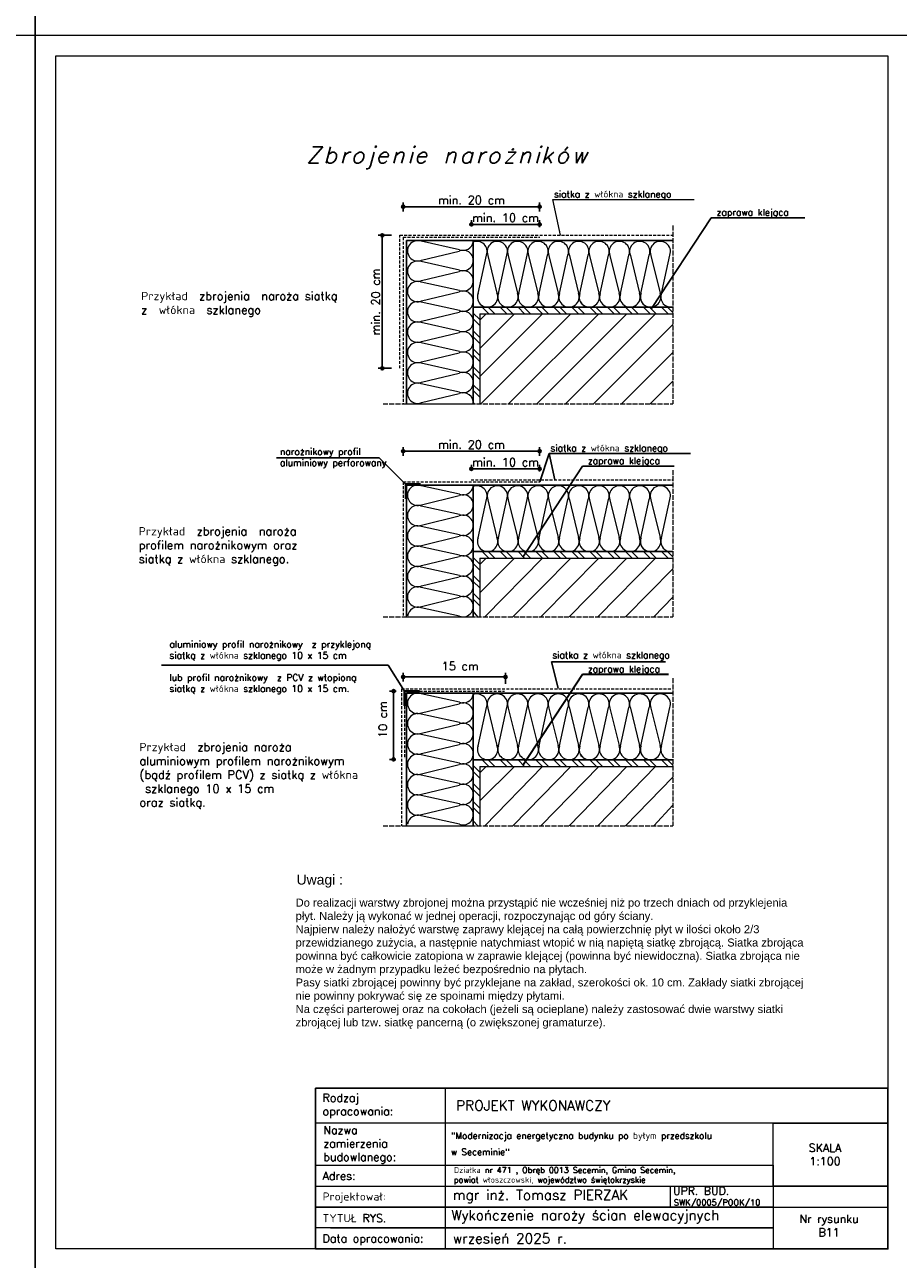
# Model space of a CAD drawing. Header units: millimetres. Extents: x 0 to 152651, y 46550 to 81081.
# Tile 103 of 109: x 146326 to 148426, y 75166 to 78136. Entities that reach past the tile are written whole.
import ezdxf

# ---------------------------------------------------------------- set-up
doc = ezdxf.new("R2010")
doc.units = ezdxf.units.MM
doc.linetypes.add('ACAD_ISO02W100', pattern=[15, 12, -3])
doc.linetypes.add('DASHEDX2', pattern=[1.5, 1, -0.5])
doc.layers.add('A-BUD-MA-MATERIALY', color=7, linetype='Continuous')
for name, color, linetype, lineweight in [('cienka', 3, 'Continuous', 18), ('linia', 100, 'Continuous', 25), ('opisy', 4, 'Continuous', 18), ('przerywa', 100, 'ACAD_ISO02W100', 5), ('przerywa drobna', 130, 'DASHEDX2', 0), ('wymiary', 252, 'Continuous', 15)]:
    doc.layers.add(name, color=color, linetype=linetype, lineweight=lineweight)
doc.styles.add('KASIA', font='romans.shx', dxfattribs={"height": 20})
doc.styles.get("Standard").update_dxf_attribs({"font": 'GOTHIC.TTF'})
doc.styles.add('style1', font='simplex.shx')
doc.styles.add('tekst', font='segoeui.ttf', dxfattribs={"height": 20})
doc.dimstyles.new('ocieplenie', dxfattribs={"dimtxt": 40, "dimasz": 15, "dimexe": 10, "dimexo": 20, "dimgap": 6, "dimtad": 1, "dimdec": 0, "dimzin": 1, "dimtxsty": 'style1', "dimblk": 'SMALL', "dimcen": 50, "dimclrd": 8, "dimclre": 8, "dimclrt": 2, "dimadec": 0, "dimazin": 0, "dimtfac": 1, "dimtdec": 0, "dimtmove": 0, "dimatfit": 3, "dimfxl": 1, "dimarcsym": 0})

# ---------------------------------------------------------------- blocks, each defined once
blk = doc.blocks.new('_Small')
at = {"color": 0, "linetype": 'ByBlock', "lineweight": -2}
blk.add_circle((0, 0), 0.25, dxfattribs=at)
blk = doc.blocks.new('*D1019')
at = {"layer": 'Defpoints', "color": 0, "transparency": 16777216}
for p in [(147228, 77629.8), (147185.8, 77309.8), (147228, 77309.8)]:
    blk.add_point(p, dxfattribs=at)
at = {"layer": 'wymiary', "color": 8, "lineweight": -2, "transparency": 16777216}
for p, q in [((147208, 77629.8), (147175.8, 77629.8)), ((147185.8, 77629.8), (147185.8, 77309.8)), ((147208, 77309.8), (147175.8, 77309.8))]:
    blk.add_line(p, q, dxfattribs=at)
at = {"layer": 'wymiary', "color": 8, "lineweight": -2, "transparency": 16777216, "xscale": 15, "yscale": 15, "zscale": 15}
for p, rotation in [((147185.8, 77629.8), 90), ((147185.8, 77309.8), 270)]:
    blk.add_blockref('_Small', p, dxfattribs=dict(at, rotation=rotation))
at = {"layer": 'wymiary', "color": 2, "transparency": 16777216, "insert": (147169.8, 77469.8), "char_height": 40, "attachment_point": 5, "rotation": 90, "style": 'style1'}
blk.add_mtext('{\\H0.5x;min. 20 cm}', dxfattribs=at)
blk = doc.blocks.new('*D1020')
at = {"layer": 'Defpoints', "color": 0, "transparency": 16777216}
for p in [(147481.9, 76567.3), (147236, 76536.2), (147481.9, 76530.7)]:
    blk.add_point(p, dxfattribs=at)
at = {"layer": 'wymiary', "color": 8, "lineweight": -2, "transparency": 16777216}
for p, q in [((147236, 76556.2), (147236, 76577.3)), ((147236, 76567.3), (147481.9, 76567.3)), ((147481.9, 76550.7), (147481.9, 76577.3))]:
    blk.add_line(p, q, dxfattribs=at)
at = {"layer": 'wymiary', "color": 8, "lineweight": -2, "transparency": 16777216, "xscale": 15, "yscale": 15, "zscale": 15, "rotation": 180}
blk.add_blockref('_Small', (147236, 76567.3), dxfattribs=at)
at = {"layer": 'wymiary', "color": 8, "lineweight": -2, "transparency": 16777216, "xscale": 15, "yscale": 15, "zscale": 15}
blk.add_blockref('_Small', (147481.9, 76567.3), dxfattribs=at)
at = {"layer": 'wymiary', "color": 2, "transparency": 16777216, "insert": (147359, 76593.3), "char_height": 40, "attachment_point": 5, "style": 'style1'}
blk.add_mtext(' {\\H0.5x;15 cm}', dxfattribs=at)
blk = doc.blocks.new('*D1021')
at = {"layer": 'Defpoints', "color": 0, "transparency": 16777216}
for p in [(147212.9, 76533), (147239.2, 76533), (147237, 76369)]:
    blk.add_point(p, dxfattribs=at)
at = {"layer": 'wymiary', "color": 8, "lineweight": -2, "transparency": 16777216}
for p, q in [((147219.2, 76533), (147202.9, 76533)), ((147212.9, 76369), (147212.9, 76533)), ((147217, 76369), (147202.9, 76369))]:
    blk.add_line(p, q, dxfattribs=at)
at = {"layer": 'wymiary', "color": 8, "lineweight": -2, "transparency": 16777216, "xscale": 15, "yscale": 15, "zscale": 15}
for p, rotation in [((147212.9, 76533), 90), ((147212.9, 76369), 270)]:
    blk.add_blockref('_Small', p, dxfattribs=dict(at, rotation=rotation))
at = {"layer": 'wymiary', "color": 2, "transparency": 16777216, "insert": (147186.9, 76451), "char_height": 40, "attachment_point": 5, "rotation": 90, "style": 'style1'}
blk.add_mtext(' {\\H0.5x;10 cm}', dxfattribs=at)
blk = doc.blocks.new('*D1022')
at = {"layer": 'Defpoints', "color": 0, "transparency": 16777216}
for p in [(147564, 77110.4), (147236, 77079.3), (147564, 77079.3)]:
    blk.add_point(p, dxfattribs=at)
at = {"layer": 'wymiary', "color": 8, "lineweight": -2, "transparency": 16777216}
for p, q in [((147236, 77099.3), (147236, 77120.4)), ((147236, 77110.4), (147564, 77110.4)), ((147564, 77099.3), (147564, 77120.4))]:
    blk.add_line(p, q, dxfattribs=at)
at = {"layer": 'wymiary', "color": 8, "lineweight": -2, "transparency": 16777216, "xscale": 15, "yscale": 15, "zscale": 15, "rotation": 180}
blk.add_blockref('_Small', (147236, 77110.4), dxfattribs=at)
at = {"layer": 'wymiary', "color": 8, "lineweight": -2, "transparency": 16777216, "xscale": 15, "yscale": 15, "zscale": 15}
blk.add_blockref('_Small', (147564, 77110.4), dxfattribs=at)
at = {"layer": 'wymiary', "color": 2, "transparency": 16777216, "insert": (147400, 77126.4), "char_height": 40, "attachment_point": 5, "style": 'style1'}
blk.add_mtext('{\\H0.5x;min. 20 cm}', dxfattribs=at)
blk = doc.blocks.new('*D1023')
at = {"layer": 'Defpoints', "color": 0, "transparency": 16777216}
for p in [(147400, 77043.8), (147564, 77067.9), (147564, 77041.6)]:
    blk.add_point(p, dxfattribs=at)
at = {"layer": 'wymiary', "color": 8, "lineweight": -2, "transparency": 16777216}
for p, q in [((147400, 77063.8), (147400, 77077.9)), ((147564, 77061.6), (147564, 77077.9)), ((147400, 77067.9), (147564, 77067.9))]:
    blk.add_line(p, q, dxfattribs=at)
at = {"layer": 'wymiary', "color": 8, "lineweight": -2, "transparency": 16777216, "xscale": 15, "yscale": 15, "zscale": 15, "rotation": 180}
blk.add_blockref('_Small', (147400, 77067.9), dxfattribs=at)
at = {"layer": 'wymiary', "color": 8, "lineweight": -2, "transparency": 16777216, "xscale": 15, "yscale": 15, "zscale": 15}
blk.add_blockref('_Small', (147564, 77067.9), dxfattribs=at)
at = {"layer": 'wymiary', "color": 2, "transparency": 16777216, "insert": (147482, 77083.9), "char_height": 40, "attachment_point": 5, "style": 'style1'}
blk.add_mtext('{\\H0.5x;min. 10 cm}', dxfattribs=at)
blk = doc.blocks.new('*D1024')
at = {"layer": 'Defpoints', "color": 0, "transparency": 16777216}
for p in [(147564, 77656), (147400, 77631.9), (147564, 77629.6)]:
    blk.add_point(p, dxfattribs=at)
at = {"layer": 'wymiary', "color": 8, "lineweight": -2, "transparency": 16777216}
for p, q in [((147400, 77651.9), (147400, 77666)), ((147564, 77649.6), (147564, 77666)), ((147400, 77656), (147564, 77656))]:
    blk.add_line(p, q, dxfattribs=at)
at = {"layer": 'wymiary', "color": 8, "lineweight": -2, "transparency": 16777216, "xscale": 15, "yscale": 15, "zscale": 15, "rotation": 180}
blk.add_blockref('_Small', (147400, 77656), dxfattribs=at)
at = {"layer": 'wymiary', "color": 8, "lineweight": -2, "transparency": 16777216, "xscale": 15, "yscale": 15, "zscale": 15}
blk.add_blockref('_Small', (147564, 77656), dxfattribs=at)
at = {"layer": 'wymiary', "color": 2, "transparency": 16777216, "insert": (147482, 77672), "char_height": 40, "attachment_point": 5, "style": 'style1'}
blk.add_mtext('{\\H0.5x;min. 10 cm}', dxfattribs=at)
blk = doc.blocks.new('*D1025')
at = {"layer": 'Defpoints', "color": 0, "transparency": 16777216}
for p in [(147564, 77698.5), (147236, 77667.4), (147564, 77667.4)]:
    blk.add_point(p, dxfattribs=at)
at = {"layer": 'wymiary', "color": 8, "lineweight": -2, "transparency": 16777216}
for p, q in [((147236, 77687.4), (147236, 77708.5)), ((147236, 77698.5), (147564, 77698.5)), ((147564, 77687.4), (147564, 77708.5))]:
    blk.add_line(p, q, dxfattribs=at)
at = {"layer": 'wymiary', "color": 8, "lineweight": -2, "transparency": 16777216, "xscale": 15, "yscale": 15, "zscale": 15, "rotation": 180}
blk.add_blockref('_Small', (147236, 77698.5), dxfattribs=at)
at = {"layer": 'wymiary', "color": 8, "lineweight": -2, "transparency": 16777216, "xscale": 15, "yscale": 15, "zscale": 15}
blk.add_blockref('_Small', (147564, 77698.5), dxfattribs=at)
at = {"layer": 'wymiary', "color": 2, "transparency": 16777216, "insert": (147400, 77714.5), "char_height": 40, "attachment_point": 5, "style": 'style1'}
blk.add_mtext('{\\H0.5x;min. 20 cm}', dxfattribs=at)

msp = doc.modelspace()

# ---------------------------------------------------------------- linework, layer by layer
at = {"layer": 'A-BUD-MA-MATERIALY', "color": 4, "lineweight": 0}
for p, q in [((147371.492, 77595.147), (147279.282, 77615.328)), ((147280.165, 77569.827), (147370.61, 77591.687)), ((147415.905, 77489.97), (147436.086, 77582.18)), ((147439.545, 77581.298), (147461.405, 77490.853)), ((147464.865, 77489.97), (147485.046, 77582.18)), ((147488.505, 77581.298), (147510.365, 77490.853)), ((147513.825, 77489.97), (147534.006, 77582.18)), ((147537.465, 77581.298), (147559.325, 77490.853)), ((147562.785, 77489.97), (147582.966, 77582.18)), ((147586.425, 77581.298), (147608.285, 77490.853)), ((147611.745, 77489.97), (147631.926, 77582.18)), ((147635.385, 77581.298), (147657.245, 77490.853)), ((147660.705, 77489.97), (147680.886, 77582.18)), ((147684.116, 77581.298), (147705.976, 77490.853)), ((147709.436, 77489.97), (147729.616, 77582.18)), ((147733.076, 77581.298), (147754.936, 77490.853)), ((147758.396, 77489.97), (147778.576, 77582.18)), ((147782.036, 77581.298), (147803.896, 77490.853)), ((147807.356, 77489.97), (147827.536, 77582.18)), ((147831.434, 77581.298), (147853.294, 77490.853)), ((147856.754, 77489.97), (147876.935, 77582.18)), ((147371.492, 77546.187), (147279.282, 77566.368)), ((147371.492, 77497.227), (147279.282, 77517.408)), ((147280.165, 77520.867), (147370.61, 77542.727)), ((147280.165, 77471.907), (147370.61, 77493.767)), ((147371.492, 77448.496), (147279.282, 77468.677)), ((147280.165, 77423.176), (147370.61, 77445.037)), ((147371.492, 77399.536), (147279.282, 77419.717)), ((147371.492, 77350.576), (147279.282, 77370.757)), ((147280.165, 77374.216), (147370.61, 77396.077)), ((147280.165, 77325.256), (147370.61, 77347.117)), ((147371.492, 77301.616), (147279.282, 77321.797)), ((147280.165, 77276.296), (147370.61, 77298.157)), ((147371.492, 77252.656), (147279.282, 77272.837)), ((147280.165, 77227.336), (147370.61, 77249.197)), ((147371.492, 77007.084), (147279.282, 77027.264)), ((147280.165, 76981.764), (147370.61, 77003.624)), ((147415.905, 76901.907), (147436.086, 76994.117)), ((147439.545, 76993.235), (147461.405, 76902.789)), ((147464.865, 76901.907), (147485.046, 76994.117)), ((147488.505, 76993.235), (147510.365, 76902.789)), ((147513.825, 76901.907), (147534.006, 76994.117)), ((147537.465, 76993.235), (147559.325, 76902.789)), ((147562.785, 76901.907), (147582.966, 76994.117)), ((147586.425, 76993.235), (147608.285, 76902.789)), ((147611.745, 76901.907), (147631.926, 76994.117)), ((147635.385, 76993.235), (147657.245, 76902.789)), ((147660.705, 76901.907), (147680.886, 76994.117)), ((147684.116, 76993.235), (147705.976, 76902.789)), ((147709.436, 76901.907), (147729.616, 76994.117)), ((147733.076, 76993.235), (147754.936, 76902.789)), ((147758.396, 76901.907), (147778.576, 76994.117)), ((147782.036, 76993.235), (147803.896, 76902.789)), ((147807.356, 76901.907), (147827.536, 76994.117)), ((147831.434, 76993.235), (147853.294, 76902.789)), ((147856.754, 76901.907), (147876.935, 76994.117)), ((147371.492, 76958.124), (147279.282, 76978.304)), ((147280.165, 76932.804), (147370.61, 76954.664)), ((147371.492, 76909.164), (147279.282, 76929.344)), ((147280.165, 76883.844), (147370.61, 76905.704)), ((147371.492, 76860.433), (147279.282, 76880.614)), ((147280.165, 76835.113), (147370.61, 76856.973)), ((147371.492, 76811.473), (147279.282, 76831.654)), ((147280.165, 76786.153), (147370.61, 76808.013)), ((147371.492, 76762.513), (147279.282, 76782.694)), ((147280.165, 76737.193), (147370.61, 76759.053)), ((147371.492, 76713.553), (147279.282, 76733.734)), ((147371.492, 76506.448), (147279.282, 76526.629)), ((147371.492, 76457.488), (147279.282, 76477.669)), ((147280.165, 76481.128), (147370.61, 76502.988)), ((147415.905, 76401.271), (147436.086, 76493.481)), ((147439.545, 76492.599), (147461.405, 76402.154)), ((147464.865, 76401.271), (147485.046, 76493.481)), ((147488.505, 76492.599), (147510.365, 76402.154)), ((147513.825, 76401.271), (147534.006, 76493.481)), ((147537.465, 76492.599), (147559.325, 76402.154)), ((147562.785, 76401.271), (147582.966, 76493.481)), ((147586.425, 76492.599), (147608.285, 76402.154)), ((147611.745, 76401.271), (147631.926, 76493.481)), ((147635.385, 76492.599), (147657.245, 76402.154)), ((147660.705, 76401.271), (147680.886, 76493.481)), ((147684.116, 76492.599), (147705.976, 76402.154)), ((147709.436, 76401.271), (147729.616, 76493.481)), ((147733.076, 76492.599), (147754.936, 76402.154)), ((147758.396, 76401.271), (147778.576, 76493.481)), ((147782.036, 76492.599), (147803.896, 76402.154)), ((147807.356, 76401.271), (147827.536, 76493.481)), ((147831.434, 76492.599), (147853.294, 76402.154)), ((147856.754, 76401.271), (147876.935, 76493.481)), ((147280.165, 76432.168), (147370.61, 76454.028)), ((147371.492, 76408.528), (147279.282, 76428.709)), ((147280.165, 76383.208), (147370.61, 76405.068)), ((147371.492, 76359.797), (147279.282, 76379.978)), ((147371.492, 76310.837), (147279.282, 76331.018)), ((147280.165, 76334.478), (147370.61, 76356.338)), ((147280.165, 76285.518), (147370.61, 76307.378)), ((147371.492, 76261.877), (147279.282, 76282.058)), ((147280.165, 76236.558), (147370.61, 76258.418)), ((147371.492, 76212.917), (147279.282, 76233.098))]:
    msp.add_line(p, q, dxfattribs=at)
for centre, start, end in [((147270.697, 77592.402), 69.470237, 292.752216), ((147380.077, 77618.072), 249.470237, 348.202892), ((147413.16, 77590.765), 339.470237, 111.872908), ((147462.12, 77590.765), 339.470237, 202.752216), ((147511.08, 77590.765), 339.470237, 202.752216), ((147560.04, 77590.765), 339.470237, 202.752216), ((147609, 77590.765), 339.470237, 202.752216), ((147657.96, 77590.765), 339.470237, 202.752216), ((147706.691, 77590.765), 339.470237, 202.752216), ((147755.651, 77590.765), 339.470237, 202.752216), ((147804.611, 77590.765), 339.470237, 202.752216), ((147854.009, 77590.765), 339.470237, 202.752216), ((147380.077, 77569.112), 249.470237, 112.752216), ((147270.697, 77543.442), 69.470237, 292.752216), ((147270.697, 77494.482), 69.470237, 292.752216), ((147380.077, 77520.152), 249.470237, 112.752216), ((147380.077, 77471.192), 249.470237, 112.752216), ((147438.83, 77481.385), 159.470237, 22.752216), ((147487.79, 77481.385), 159.470237, 22.752216), ((147536.75, 77481.385), 159.470237, 22.752216), ((147585.71, 77481.385), 159.470237, 22.752216), ((147634.67, 77481.385), 159.470237, 22.752216), ((147683.401, 77481.385), 159.470237, 22.752216), ((147683.63, 77481.385), 159.470237, 258.202892), ((147732.361, 77481.385), 159.470237, 22.752216), ((147781.321, 77481.385), 159.470237, 22.752216), ((147830.281, 77481.385), 159.470237, 258.202892), ((147830.719, 77481.385), 159.470237, 22.752216), ((147879.679, 77481.385), 159.470237, 258.202892), ((147270.697, 77445.752), 69.470237, 292.752216), ((147380.077, 77471.422), 249.470237, 348.202892), ((147380.077, 77422.462), 249.470237, 112.752216), ((147270.697, 77396.792), 69.470237, 292.752216), ((147270.697, 77347.832), 69.470237, 292.752216), ((147380.077, 77373.502), 249.470237, 112.752216), ((147380.077, 77324.542), 249.470237, 112.752216), ((147270.697, 77298.872), 69.470237, 292.752216), ((147380.077, 77275.582), 249.470237, 112.752216), ((147270.697, 77249.912), 69.470237, 292.752216), ((147380.077, 77226.622), 354.531448, 112.752216), ((147270.697, 77004.339), 69.470237, 292.752216), ((147380.077, 77030.009), 249.470237, 348.202892), ((147413.16, 77002.702), 339.470237, 111.872908), ((147462.12, 77002.702), 339.470237, 202.752216), ((147511.08, 77002.702), 339.470237, 202.752216), ((147560.04, 77002.702), 339.470237, 202.752216), ((147609, 77002.702), 339.470237, 202.752216), ((147657.96, 77002.702), 339.470237, 202.752216), ((147706.691, 77002.702), 339.470237, 202.752216), ((147755.651, 77002.702), 339.470237, 202.752216), ((147804.611, 77002.702), 339.470237, 202.752216), ((147854.009, 77002.702), 339.470237, 202.752216), ((147380.077, 76981.049), 249.470237, 112.752216), ((147270.697, 76955.379), 69.470237, 292.752216), ((147380.077, 76932.089), 249.470237, 112.752216), ((147270.697, 76906.419), 69.470237, 292.752216), ((147380.077, 76883.129), 249.470237, 112.752216), ((147438.83, 76893.322), 159.470237, 22.752216), ((147487.79, 76893.322), 159.470237, 22.752216), ((147536.75, 76893.322), 159.470237, 22.752216), ((147585.71, 76893.322), 159.470237, 22.752216), ((147634.67, 76893.322), 159.470237, 22.752216), ((147683.401, 76893.322), 159.470237, 22.752216), ((147683.63, 76893.322), 159.470237, 258.202892), ((147732.361, 76893.322), 159.470237, 22.752216), ((147781.321, 76893.322), 159.470237, 22.752216), ((147830.281, 76893.322), 159.470237, 258.202892), ((147830.719, 76893.322), 159.470237, 22.752216), ((147879.679, 76893.322), 159.470237, 258.202892), ((147270.697, 76857.688), 69.470237, 292.752216), ((147380.077, 76883.358), 249.470237, 348.202892), ((147380.077, 76834.398), 249.470237, 112.752216), ((147270.697, 76808.728), 69.470237, 292.752216), ((147380.077, 76785.438), 249.470237, 112.752216), ((147270.697, 76759.768), 69.470237, 292.752216), ((147380.077, 76736.478), 249.470237, 112.752216), ((147270.697, 76710.808), 69.470237, 173.033731), ((147270.697, 76503.703), 69.470237, 292.752216), ((147380.077, 76529.373), 249.470237, 348.202892), ((147413.16, 76502.066), 339.470237, 111.872908), ((147462.12, 76502.066), 339.470237, 202.752216), ((147511.08, 76502.066), 339.470237, 202.752216), ((147560.04, 76502.066), 339.470237, 202.752216), ((147609, 76502.066), 339.470237, 202.752216), ((147657.96, 76502.066), 339.470237, 202.752216), ((147706.691, 76502.066), 339.470237, 202.752216), ((147755.651, 76502.066), 339.470237, 202.752216), ((147804.611, 76502.066), 339.470237, 202.752216), ((147854.009, 76502.066), 339.470237, 202.752216), ((147270.697, 76454.743), 69.470237, 292.752216), ((147380.077, 76480.413), 249.470237, 112.752216), ((147380.077, 76431.453), 249.470237, 112.752216), ((147270.697, 76405.783), 69.470237, 292.752216), ((147380.077, 76382.493), 249.470237, 112.752216), ((147438.83, 76392.686), 159.470237, 22.752216), ((147487.79, 76392.686), 159.470237, 22.752216), ((147536.75, 76392.686), 159.470237, 22.752216), ((147585.71, 76392.686), 159.470237, 22.752216), ((147634.67, 76392.686), 159.470237, 22.752216), ((147683.401, 76392.686), 159.470237, 22.752216), ((147683.63, 76392.686), 159.470237, 258.202892), ((147732.361, 76392.686), 159.470237, 22.752216), ((147781.321, 76392.686), 159.470237, 22.752216), ((147830.281, 76392.686), 159.470237, 258.202892), ((147830.719, 76392.686), 159.470237, 22.752216), ((147879.679, 76392.686), 159.470237, 258.202892), ((147270.697, 76357.053), 69.470237, 292.752216), ((147380.077, 76382.723), 249.470237, 348.202892), ((147270.697, 76308.093), 69.470237, 292.752216), ((147380.077, 76333.763), 249.470237, 112.752216), ((147380.077, 76284.803), 249.470237, 112.752216), ((147270.697, 76259.133), 69.470237, 292.752216), ((147380.077, 76235.843), 249.470237, 112.752216), ((147270.697, 76210.173), 69.470237, 173.033731)]:
    msp.add_arc(centre, 24.48, start, end, dxfattribs=at)
at = {"layer": 'cienka'}
for p, q in [((146351.116, 81081.419), (146351.116, 78111.419)), ((146351.116, 78111.419), (146351.116, 81081.419)), ((146351.116, 78111.419), (146351.116, 81081.419)), ((144251.116, 78111.419), (146351.116, 78111.419)), ((144251.116, 78111.419), (146351.116, 78111.419)), ((146351.116, 78111.419), (146351.116, 75141.419)), ((146351.116, 75141.419), (146351.116, 78111.419)), ((146351.116, 78111.419), (148451.116, 78111.419)), ((146351.116, 78111.419), (148451.116, 78111.419)), ((146351.116, 75141.419), (146351.116, 78111.419)), ((146401.116, 75191.419), (146401.116, 78061.419)), ((146401.116, 78061.419), (148401.116, 78061.419)), ((146401.116, 75191.419), (146401.116, 78061.419)), ((148401.116, 78061.419), (148401.116, 75191.419)), ((147878.095, 75343.166), (147878.095, 75292.817)), ((148089.116, 75292.185), (148401.116, 75292.185)), ((148401.116, 75191.419), (146401.116, 75191.419))]:
    msp.add_line(p, q, dxfattribs=at)
at = {"layer": 'linia'}
for p, q in [((147244.04, 77616.882), (147244.04, 77224.289)), ((147244.04, 77616.882), (147404.04, 77616.882)), ((147404.04, 77616.882), (147404.04, 77456.882)), ((147404.04, 77616.882), (147404.04, 77224.289)), ((147404.04, 77616.882), (147884.04, 77616.882)), ((147404.04, 77456.882), (147884.04, 77456.882)), ((147244.04, 77028.819), (147404.04, 77028.819)), ((147244.04, 77028.819), (147244.04, 76711.645)), ((147404.04, 77028.819), (147404.04, 76711.645)), ((147404.04, 77028.819), (147884.04, 77028.819)), ((147404.04, 77028.819), (147404.04, 76868.819)), ((147404.04, 76868.819), (147884.04, 76868.819)), ((147244.04, 76528.183), (147404.04, 76528.183)), ((147244.04, 76528.183), (147244.04, 76209.363)), ((147404.04, 76528.183), (147404.04, 76209.363)), ((147404.04, 76528.183), (147884.04, 76528.183)), ((147404.04, 76528.183), (147404.04, 76368.183)), ((147404.04, 76368.183), (147884.04, 76368.183))]:
    msp.add_line(p, q, dxfattribs=at)
at = {"layer": 'linia', "color": 4, "lineweight": 0}
for p, q in [((147420.04, 77426.844), (147404.04, 77442.844)), ((147420.04, 77412.476), (147404.04, 77428.476)), ((147441.734, 77440.882), (147425.734, 77456.882)), ((147456.103, 77440.882), (147440.103, 77456.882)), ((147484.839, 77440.882), (147468.839, 77456.882)), ((147499.208, 77440.882), (147483.208, 77456.882)), ((147527.945, 77440.882), (147511.945, 77456.882)), ((147542.313, 77440.882), (147526.313, 77456.882)), ((147571.05, 77440.882), (147555.05, 77456.882)), ((147585.418, 77440.882), (147569.418, 77456.882)), ((147614.155, 77440.882), (147598.155, 77456.882)), ((147628.523, 77440.882), (147612.523, 77456.882)), ((147657.26, 77440.882), (147641.26, 77456.882)), ((147671.629, 77440.882), (147655.629, 77456.882)), ((147700.365, 77440.882), (147684.365, 77456.882)), ((147714.734, 77440.882), (147698.734, 77456.882)), ((147743.471, 77440.882), (147727.471, 77456.882)), ((147757.839, 77440.882), (147741.839, 77456.882)), ((147786.576, 77440.882), (147770.576, 77456.882)), ((147800.944, 77440.882), (147784.944, 77456.882)), ((147829.681, 77440.882), (147813.681, 77456.882)), ((147844.05, 77440.882), (147828.05, 77456.882)), ((147872.786, 77440.882), (147856.786, 77456.882)), ((147884.04, 77443.997), (147871.155, 77456.882)), ((147420.04, 77383.739), (147404.04, 77399.739)), ((147420.04, 77369.371), (147404.04, 77385.371)), ((147420.04, 77340.634), (147404.04, 77356.634)), ((147420.04, 77326.266), (147404.04, 77342.266)), ((147420.04, 77297.529), (147404.04, 77313.529)), ((147420.04, 77283.16), (147404.04, 77299.16)), ((147420.04, 77254.424), (147404.04, 77270.424)), ((147420.04, 77240.055), (147404.04, 77256.055)), ((147407.07, 77224.289), (147404.04, 77227.318)), ((147441.734, 76852.819), (147425.734, 76868.819)), ((147456.103, 76852.819), (147440.103, 76868.819)), ((147484.839, 76852.819), (147468.839, 76868.819)), ((147499.208, 76852.819), (147483.208, 76868.819)), ((147527.945, 76852.819), (147511.945, 76868.819)), ((147542.313, 76852.819), (147526.313, 76868.819)), ((147571.05, 76852.819), (147555.05, 76868.819)), ((147585.418, 76852.819), (147569.418, 76868.819)), ((147614.155, 76852.819), (147598.155, 76868.819)), ((147628.523, 76852.819), (147612.523, 76868.819)), ((147657.26, 76852.819), (147641.26, 76868.819)), ((147671.629, 76852.819), (147655.629, 76868.819)), ((147700.365, 76852.819), (147684.365, 76868.819)), ((147714.734, 76852.819), (147698.734, 76868.819)), ((147743.471, 76852.819), (147727.471, 76868.819)), ((147757.839, 76852.819), (147741.839, 76868.819)), ((147786.576, 76852.819), (147770.576, 76868.819)), ((147800.944, 76852.819), (147784.944, 76868.819)), ((147829.681, 76852.819), (147813.681, 76868.819)), ((147844.05, 76852.819), (147828.05, 76868.819)), ((147872.786, 76852.819), (147856.786, 76868.819)), ((147884.04, 76855.934), (147871.155, 76868.819)), ((147420.04, 76838.781), (147404.04, 76854.781)), ((147420.04, 76824.413), (147404.04, 76840.413)), ((147420.04, 76795.676), (147404.04, 76811.676)), ((147420.04, 76781.308), (147404.04, 76797.308)), ((147420.04, 76752.571), (147404.04, 76768.571)), ((147420.04, 76738.202), (147404.04, 76754.202)), ((147415.728, 76711.645), (147404.04, 76725.466)), ((147441.734, 76352.183), (147425.734, 76368.183)), ((147456.103, 76352.183), (147440.103, 76368.183)), ((147484.839, 76352.183), (147468.839, 76368.183)), ((147499.208, 76352.183), (147483.208, 76368.183)), ((147527.945, 76352.183), (147511.945, 76368.183)), ((147542.313, 76352.183), (147526.313, 76368.183)), ((147571.05, 76352.183), (147555.05, 76368.183)), ((147585.418, 76352.183), (147569.418, 76368.183)), ((147614.155, 76352.183), (147598.155, 76368.183)), ((147628.523, 76352.183), (147612.523, 76368.183)), ((147657.26, 76352.183), (147641.26, 76368.183)), ((147671.629, 76352.183), (147655.629, 76368.183)), ((147700.365, 76352.183), (147684.365, 76368.183)), ((147714.734, 76352.183), (147698.734, 76368.183)), ((147743.471, 76352.183), (147727.471, 76368.183)), ((147757.839, 76352.183), (147741.839, 76368.183)), ((147786.576, 76352.183), (147770.576, 76368.183)), ((147800.944, 76352.183), (147784.944, 76368.183)), ((147829.681, 76352.183), (147813.681, 76368.183)), ((147844.05, 76352.183), (147828.05, 76368.183)), ((147872.786, 76352.183), (147856.786, 76368.183)), ((147884.04, 76355.298), (147871.155, 76368.183)), ((147420.04, 76338.146), (147404.04, 76354.146)), ((147420.04, 76323.777), (147404.04, 76339.777)), ((147420.04, 76295.04), (147404.04, 76311.04)), ((147420.04, 76280.672), (147404.04, 76296.672)), ((147420.04, 76251.935), (147404.04, 76267.935)), ((147420.04, 76237.567), (147404.04, 76253.567)), ((147415.728, 76209.363), (147404.04, 76221.051))]:
    msp.add_line(p, q, dxfattribs=at)
at = {"layer": 'linia', "lineweight": 40}
for p, q in [((147277.803, 77030.924), (147241.868, 77030.924)), ((147241.935, 76995.968), (147241.935, 77030.991)), ((147275.109, 76532.982), (147239.174, 76532.982)), ((147239.241, 76498.026), (147239.241, 76533.049))]:
    msp.add_line(p, q, dxfattribs=at)
at = {"layer": 'opisy', "linetype": 'Continuous', "lineweight": 0, "flags": 128}
for points in [[(147025.407, 75191.419), (147025.407, 75577.717), (147336.696, 75577.683), (147336.696, 75191.385)], [(148125.116, 75493.717), (148401.116, 75493.717), (148401.116, 75342.534), (148125.116, 75342.534)]]:
    msp.add_lwpolyline(points, close=True, dxfattribs=at)
for points in [[(147025.407, 75577.7), (148401.116, 75577.7), (148401.116, 75493.717), (147025.407, 75493.717)], [(148065.116, 75577.7), (148401.116, 75577.7)], [(147025.407, 75392.934), (148125.116, 75392.934), (148125.116, 75241.785), (147025.407, 75241.785)], [(147025.407, 75342.534), (148125.116, 75342.534), (148125.116, 75292.185), (147025.407, 75292.185)], [(148065.116, 75342.534), (148401.116, 75342.534)], [(147025.407, 75292.185), (148125.116, 75292.185), (148125.116, 75241.802), (147025.407, 75241.802)], [(147061.407, 75241.802), (148125.116, 75241.802), (148125.116, 75191.419), (147061.407, 75191.419)]]:
    msp.add_lwpolyline(points, dxfattribs=at)
at = {"layer": 'opisy', "lineweight": 25}
msp.add_lwpolyline([(147025.407, 75577.7), (148401.116, 75577.7), (148401.116, 75191.419), (147025.407, 75191.419)], close=True, dxfattribs=at)
at = {"layer": 'przerywa'}
for p, q in [((147884.04, 77653.087), (147884.04, 77224.289)), ((147187.415, 77224.289), (147884.04, 77224.289)), ((147884.04, 77065.023), (147884.04, 76711.645)), ((147187.415, 76711.645), (147884.04, 76711.645)), ((147884.04, 76564.388), (147884.04, 76209.363)), ((147187.415, 76209.363), (147884.04, 76209.363))]:
    msp.add_line(p, q, dxfattribs=at)
for points in [[(147244.04, 77224.289), (147404.04, 77224.289), (147404.04, 77616.882), (147244.04, 77616.882), (147244.04, 77224.289)], [(147244.04, 76711.645), (147404.04, 76711.645), (147404.04, 77028.819), (147244.04, 77028.819), (147244.04, 76711.645)], [(147244.04, 76209.363), (147404.04, 76209.363), (147404.04, 76528.183), (147244.04, 76528.183), (147244.04, 76209.363)]]:
    msp.add_lwpolyline(points, dxfattribs=at)
at = {"layer": 'przerywa drobna', "lineweight": 15, "ltscale": 7}
for p, q in [((147228.04, 77309.832), (147228.04, 77629.832)), ((147228.04, 77629.832), (147884.04, 77629.832)), ((147236.04, 77624.882), (147236.04, 77224.289)), ((147236.04, 77624.882), (147564.04, 77624.882)), ((147236.04, 77036.819), (147564.04, 77036.819)), ((147236.04, 77036.819), (147236.04, 76711.645)), ((147399.007, 77041.769), (147884.04, 77041.769)), ((147231.999, 76538.69), (147231.999, 76209.363)), ((147231.999, 76538.69), (147884.04, 76538.69)), ((147275.109, 76533.358), (147479.241, 76533.358)), ((147238.866, 76497.115), (147238.866, 76370.877))]:
    msp.add_line(p, q, dxfattribs=at)
at = {"layer": 'wymiary'}
for p, q in [((147571.036, 77440.882), (147420.04, 77289.887)), ((147503.153, 77440.882), (147420.04, 77357.769)), ((147435.271, 77440.882), (147420.04, 77425.651)), ((147420.04, 77440.882), (147420.04, 77224.289)), ((147420.04, 77440.882), (147884.04, 77440.882)), ((147420.04, 77429.599), (147420.04, 77349.599)), ((147638.918, 77440.882), (147422.324, 77224.289)), ((147430.903, 77456.882), (147510.903, 77456.882)), ((147430.903, 77440.882), (147510.903, 77440.882)), ((147706.044, 77440.882), (147489.45, 77224.289)), ((147773.737, 77440.882), (147557.143, 77224.289)), ((147842.565, 77440.882), (147625.971, 77224.289)), ((147787.359, 77456.882), (147867.359, 77456.882)), ((147787.359, 77440.882), (147867.359, 77440.882)), ((147884.04, 77415.232), (147693.097, 77224.289)), ((147884.04, 77347.539), (147760.79, 77224.289)), ((147884.04, 77278.711), (147829.618, 77224.289)), ((147430.903, 76868.819), (147510.903, 76868.819)), ((147787.359, 76868.819), (147867.359, 76868.819)), ((147420.04, 76852.819), (147884.04, 76852.819)), ((147420.04, 76852.819), (147420.04, 76711.645)), ((147435.271, 76852.819), (147420.04, 76837.588)), ((147503.153, 76852.819), (147420.04, 76769.706)), ((147420.04, 76841.536), (147420.04, 76761.536)), ((147430.903, 76852.819), (147510.903, 76852.819)), ((147571.036, 76852.819), (147431.994, 76711.645)), ((147638.918, 76852.819), (147499.876, 76711.645)), ((147706.044, 76852.819), (147567.002, 76711.645)), ((147773.737, 76852.819), (147634.695, 76711.645)), ((147842.565, 76852.819), (147703.523, 76711.645)), ((147787.359, 76852.819), (147867.359, 76852.819)), ((147884.04, 76827.169), (147770.649, 76711.645)), ((147884.04, 76759.476), (147838.342, 76711.645)), ((147430.903, 76368.183), (147510.903, 76368.183)), ((147787.359, 76368.183), (147867.359, 76368.183)), ((147420.04, 76352.183), (147884.04, 76352.183)), ((147420.04, 76352.183), (147420.04, 76209.363)), ((147435.271, 76352.183), (147420.04, 76336.953)), ((147503.153, 76352.183), (147420.04, 76269.07)), ((147420.04, 76340.901), (147420.04, 76260.901)), ((147430.903, 76352.183), (147510.903, 76352.183)), ((147571.036, 76352.183), (147431.994, 76209.363)), ((147638.918, 76352.183), (147499.876, 76209.363)), ((147706.044, 76352.183), (147567.002, 76209.363)), ((147773.737, 76352.183), (147634.695, 76209.363)), ((147842.565, 76352.183), (147703.523, 76209.363)), ((147787.359, 76352.183), (147867.359, 76352.183)), ((147884.04, 76326.533), (147770.649, 76209.363)), ((147884.04, 76258.84), (147838.342, 76209.363))]:
    msp.add_line(p, q, dxfattribs=at)
msp.add_lwpolyline([(147613.877, 77629.832), (147595.922, 77715.921), (147935.64, 77715.921)], dxfattribs=at)
msp.add_solid([(147613.467, 77639.962), (147613.877, 77629.832), (147610.204, 77639.282)], dxfattribs=at)

# ---------------------------------------------------------------- texts
at = {"layer": 'cienka', "color": 7, "linetype": 'Continuous', "insert": (146970.088, 77842.972), "char_height": 40, "width": 911.63247, "attachment_point": 1, "style": 'tekst'}
msp.add_mtext('\\A1;\\pxi0.81975;{\\Fromans|c238;\\Q15;\\T1.2;Zbrojenie narożników}', dxfattribs=at)
at = {"layer": 'cienka', "attachment_point": 1}
for s, insert, char_height, width in [('{\\fArial|b0|i0|c238|p34;Uwagi :}', (146979.549, 76091.851), 24, 1936.89783), ('{\\fArial|b0|i0|c238|p34;Do realizacji warstwy zbrojonej można przystąpić nie wcześniej niż po trzech dniach od przyklejenia płyt. Należy ją wykonać w jednej operacji, rozpoczynając od góry ściany.\\PNajpierw należy nałożyć warstwę zaprawy klejącej na całą powierzchnię płyt w ilości około 2/3 przewidzianego zużycia, a następnie natychmiast wtopić w nią napiętą siatkę zbrojącą. Siatka zbrojąca powinna być całkowicie zatopiona w zaprawie klejącej (powinna być niewidoczna). Siatka zbrojąca nie może w żadnym przypadku leżeć bezpośrednio na płytach.\\PPasy siatki zbrojącej powinny być przyklejane na zakład, szerokości ok. 10 cm. Zakłady siatki zbrojącej nie powinny pokrywać się ze spoinami między płytami. \\PNa części parterowej oraz na cokołach (jeżeli są ocieplane) należy zastosować dwie warstwy siatki zbrojącej lub tzw. siatkę pancerną (o zwiększonej gramaturze).}', (146977.355, 76034.079), 19.2, 1224.49949)]:
    msp.add_mtext(s, dxfattribs=dict(at, insert=insert, char_height=char_height, width=width))
at = {"layer": 'opisy', "linetype": 'Continuous', "lineweight": 0, "attachment_point": 4, "style": 'KASIA'}
for s, insert, char_height, width in [('\\A1;{\\H0.80952x;Rodzaj opracowania:}', (147042.233, 75535.43), 24, 141.54434), ('\\A1;\\pxql;PROJEKT WYKONAWCZY', (147363.584, 75536.511), 24, 946.31605), ('\\A1;\\pxql;{\\H0.80952x;Nazwa \\Pzamierzenia\\Pbudowlanego:}', (147044.05, 75441.733), 24, 141.54434), ('\\A1;\\pxsm1.5,qj;"Modernizacja energetyczna budynku po byłym przedszkolu\\P\\pq*;w Seceminie"', (147350.693, 75444.233), 15.6, 766.2055), ('\\A1;\\pxqc;{\\H0.80952x;SKALA\\P1:100}', (147876.12, 75418.516), 24, 747.85817), ('\\A1;Działka nr 471 , Obręb 0013 Secemin, Gmina Secemin,\\Ppowiat włoszczowski, województwo świętokrzyskie', (147357.803, 75367.097), 14, 756.99257), ('\\A1;\\pxql;{\\H0.80952x;Adres:}', (147042.233, 75367.037), 24, 141.54434), ('\\A1;\\pxql;{\\H0.80952x;Projektował:}', (147042.233, 75314.559), 24, 747.85817), ('\\A1;mgr inż. Tomasz PIERZAK', (147355.074, 75317.251), 24, 747.85817), ('\\A1;UPR. BUD.', (147884.605, 75331.001), 19.2, 598.28653), ('\\A1;SWK/0005/POOK/10', (147886.611, 75300.709), 14.4, 448.7149), ('\\A1;\\pxql;{\\H0.80952x;TYTUŁ RYS.}', (147042.233, 75265.355), 24, 747.85817), ('\\A1;Wykończenie naroży ścian elewacyjnych', (147351.798, 75268.585), 24, 747.85817), ('\\A1;\\pxqc;{\\H0.80952x;Nr rysunku\\PB11}', (147885.747, 75247.499), 24, 747.85817), ('\\A1;wrzesień 2025 r.', (147355.074, 75216.641), 24, 747.85817), ('\\A1;\\pxql;{\\H0.80952x;Data opracowania:}', (147042.233, 75213.317), 24, 747.85817)]:
    msp.add_mtext(s, dxfattribs=dict(at, insert=insert, char_height=char_height, width=width))
at = {"layer": 'przerywa', "color": 2, "attachment_point": 1}
for s, insert, char_height, width in [('{\\Fromans|c0;siatka z włókna szklanego }', (147598.401, 77736.792), 16, 425.74283), ('{\\Fromans|c0;zaprawa klejąca\\fCentury Gothic|b0|i0|c238|p34;\\C6; }', (147989.371, 77693.015), 16, 366.97689), ('{\\Fromans|c0;Przykład  zbrojenia  naroża siatką  \\Pz  włókna  szklanego }', (146606.21, 77493.707), 20, 494.12567), ('{\\Fromans|c238;narożnikowy profil \\Paluminiowy perforowany}', (146939.574, 77117.341), 16, 310.52116), ('{\\Fromans|c0;siatka z włókna szklanego }', (147589.888, 77125.854), 16, 425.74283), ('{\\Fromans|c0;zaprawa klejąca\\C6; }', (147679.755, 77095.443), 16, 366.97689), ('{\\Fromans|c0;Przykład  zbrojenia  naroża  profilem narożnikowym oraz siatką z włókna szklanego.}', (146600.12, 76927.876), 20, 465.27472), ('{\\Fromans|c238;aluminiowy profil narożnikowy  z przyklejoną \\Psiatką z włókna szklanego 10 x 15 cm \\P\\Plub profil narożnikowy  z PCV z wtopioną \\Psiatką z włókna szklanego 10 x 15 cm.}', (146673.929, 76653.912), 16, 720.2356), ('{\\Fromans|c0;siatka z włókna szklanego }', (147594.412, 76628.02), 16, 425.74283), ('{\\Fromans|c0;zaprawa klejąca\\C6; }', (147679.755, 76594.245), 16, 366.97689), ('{\\Fromans|c0;Przykład  zbrojenia naroża \\Paluminiowym profilem narożnikowym   \\P(bądź profilem PCV) z siatką z włókna  szklanego 10 x 15 cm \\Poraz siatką.}', (146601.896, 76408.712), 20, 571.58192)]:
    msp.add_mtext(s, dxfattribs=dict(at, insert=insert, char_height=char_height, width=width))

# ---------------------------------------------------------------- dimensions: what is measured, and where the dimension line sits
at = {"layer": 'wymiary', "color": 6}
for base, p1, p2, text, picture, middle in [((147564.04, 77698.504), (147236.04, 77667.389), (147564.04, 77667.389), '{\\H0.5x;min. 20 cm}', '*D1025', (147400.04, 77714.504)), ((147564.04, 77110.441), (147236.04, 77079.326), (147564.04, 77079.326), '{\\H0.5x;min. 20 cm}', '*D1022', (147400.04, 77126.441)), ((147481.935, 76567.299), (147236.04, 76536.183), (147481.935, 76530.664), ' {\\H0.5x;15 cm}', '*D1020', (147358.988, 76593.299))]:
    dim = msp.add_linear_dim(base=base, p1=p1, p2=p2, text=text, dimstyle='ocieplenie', dxfattribs=at)
    dim.commit()
    dim.dimension.update_dxf_attribs({"geometry": picture, "text_midpoint": middle})
for base, p1, p2, picture, middle in [((147564.04, 77655.998), (147400.04, 77631.892), (147564.04, 77629.649), '*D1024', (147482.04, 77655.998)), ((147564.04, 77067.935), (147400.04, 77043.828), (147564.04, 77041.586), '*D1023', (147482.04, 77067.935))]:
    dim = msp.add_linear_dim(base=base, p1=p1, p2=p2, text='{\\H0.5x;min. 10 cm}', dimstyle='ocieplenie', dxfattribs=at)
    dim.commit()
    dim.dimension.update_dxf_attribs({"geometry": picture, "text_midpoint": middle, "dimtype": 160})
for base, p1, p2, text, picture, middle in [((147185.84, 77309.832), (147228.04, 77629.832), (147228.04, 77309.832), '{\\H0.5x;min. 20 cm}', '*D1019', (147169.84, 77469.832)), ((147212.893, 76533.049), (147236.999, 76369.049), (147239.241, 76533.049), ' {\\H0.5x;10 cm}', '*D1021', (147186.893, 76451.049))]:
    dim = msp.add_linear_dim(base=base, p1=p1, p2=p2, angle=90, text=text, dimstyle='ocieplenie', dxfattribs=at)
    dim.commit()
    dim.dimension.update_dxf_attribs({"geometry": picture, "text_midpoint": middle})

# ---------------------------------------------------------------- leaders
for points in [[(147833.137, 77453.298), (147976.563, 77672.144), (148201.534, 77672.144)], [(147608.642, 76540.57), (147592.08, 76603.784), (147866.134, 76603.784)]]:
    msp.add_leader(points, dimstyle='ocieplenie', override={"dimasz": 10}, dxfattribs=at)
at = {"layer": 'wymiary'}
for points in [[(147564.04, 77036.819), (147586.824, 77104.983), (147926.601, 77104.877)], [(147600.593, 77041.769), (147586.824, 77104.983), (147851.538, 77104.983)], [(147241.868, 77030.924), (147178.316, 77094.476), (146931.239, 77094.476)], [(147523.521, 76855.726), (147666.947, 77074.572), (147887.658, 77074.572)], [(147523.521, 76855.726), (147666.947, 77074.572), (147887.658, 77074.572)], [(147239.241, 76533.049), (147199.567, 76595.276), (146654.844, 76595.276)], [(147523.521, 76355.091), (147666.947, 76573.936), (147874.044, 76573.936)], [(147523.521, 76354.528), (147666.947, 76573.373), (147874.044, 76573.373)]]:
    msp.add_leader(points, dimstyle='ocieplenie', override={"dimasz": 10}, dxfattribs=at)

doc.saveas('drawing.dxf')
